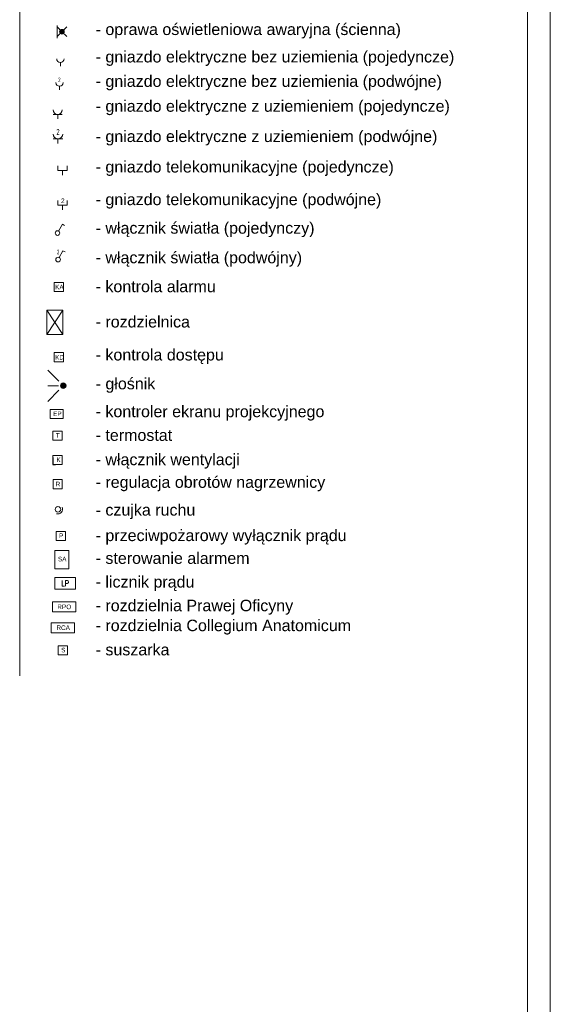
# Model space of a CAD drawing. Header units: millimetres. Extents: x 7052 to 69970, y -1719 to 15326.
# Tile 32 of 160: x 24156 to 25313, y 10806 to 12956. Entities that reach past the tile are written whole.
import ezdxf

# ---------------------------------------------------------------- set-up
doc = ezdxf.new("R2010")
doc.units = ezdxf.units.MM
for name, color, linetype, lineweight in [('m_elektryka', 10, 'Continuous', 5), ('m_tabela', 7, 'Continuous', 20), ('m_tekst', 7, 'Continuous', 13), ('m_telekomunikacja', 1, 'Continuous', 5), ('m_went+klima', 1, 'Continuous', 5), ('m_ściany', 7, 'Continuous', 30)]:
    doc.layers.add(name, color=color, linetype=linetype, lineweight=lineweight)
doc.styles.add('DIM', font='dim', dxfattribs={"width": 0.75})
doc.styles.add('PIOTR', font='arial.ttf', dxfattribs={"height": 10})
doc.styles.get("Standard").update_dxf_attribs({"font": 'arial.ttf'})
doc.styles.add('styl1', font='simplex.shx', dxfattribs={"width": 0.75})

# ---------------------------------------------------------------- blocks, each defined once
blk = doc.blocks.new('gniazdo z u')
at = {"layer": 'm_elektryka', "color": 0}
for p, q in [((-20, -10), (0, -10)), ((-10, -20), (-10, -10))]:
    blk.add_line(p, q, dxfattribs=at)
blk.add_arc((-10, 0), 10, 180, 0, dxfattribs=at)
blk = doc.blocks.new('właczn ik pojedynczy')
at = {"layer": 'm_elektryka', "color": 0}
for p in [(-12.4, 12.7), (0, 0)]:
    blk.add_line(p, (-14.8, 8.3), dxfattribs=at)
blk.add_circle((4.4, -2.4), 5, dxfattribs=at)
blk = doc.blocks.new('g telekomunikacyjne')
at = {"layer": 'm_elektryka', "color": 0, "ltscale": 0.4}
for p, q in [((-10, 10), (-10, 0)), ((10, 0), (-10, 0)), ((10, 10), (10, 0))]:
    blk.add_line(p, q, dxfattribs=at)
at = {"layer": 'm_elektryka', "color": 0}
blk.add_line((0, -10), (0, 0), dxfattribs=at)

msp = doc.modelspace()

# ---------------------------------------------------------------- hatches: boundary and pattern name
at = {"layer": 'm_elektryka'}
h = msp.add_hatch(color=256, dxfattribs=at)
h.dxf.hatch_style = 1
h.paths.add_polyline_path([(24248.1, 12929.5), (24244.6, 12925.9, 0.414214), (24251.6, 12925.9)])
h.paths.add_polyline_path([(24251.6, 12933), (24248.1, 12929.5), (24251.6, 12925.9, 0.198912), (24253.1, 12929.5, 0.198912)])
h.paths.add_polyline_path([(24251.6, 12933, 0.414214), (24244.6, 12933), (24248.1, 12929.5)])
h.paths.add_polyline_path([(24248.1, 12929.5), (24244.6, 12933, 0.198912), (24243.1, 12929.5, 0.198912), (24244.6, 12925.9)])
h = msp.add_hatch(color=256, dxfattribs=at)
h.dxf.hatch_style = 1
h.paths.add_polyline_path([(24257, 12156.8, 1), (24245, 12156.8, 1)])

# ---------------------------------------------------------------- linework, layer by layer
for p, q in [((24237.5, 12943.1), (24237.5, 12915.9)), ((24248.1, 12929.5), (24237.5, 12940.1)), ((24248.1, 12929.5), (24237.5, 12918.9)), ((24248.1, 12929.5), (24258.7, 12940.1)), ((24248.1, 12929.5), (24258.7, 12918.9)), ((24244.7, 12854.3), (24244.7, 12862.3)), ((24243, 12802.5), (24243, 12810.5)), ((24251.2, 12382.2), (24231.2, 12382.2)), ((24231.2, 12382.2), (24231.2, 12362.2)), ((24251.2, 12362.2), (24251.2, 12382.2)), ((24231.2, 12362.2), (24251.2, 12362.2)), ((24251.2, 12229), (24231.2, 12229)), ((24231.2, 12229), (24231.2, 12209)), ((24251.2, 12209), (24251.2, 12229)), ((24241.5, 12166.5), (24217.4, 12191)), ((24231.2, 12209), (24251.2, 12209)), ((24240.3, 12156.8), (24217.4, 12156.8)), ((24241.5, 12147.1), (24217.4, 12122.6)), ((24250.5, 12105), (24222.5, 12105)), ((24222.5, 12105), (24222.5, 12085)), ((24250.5, 12085), (24250.5, 12105)), ((24222.5, 12085), (24250.5, 12085)), ((24248.4, 12057.9), (24228.4, 12057.9)), ((24228.4, 12057.9), (24228.4, 12037.9)), ((24228.4, 12037.9), (24248.4, 12037.9)), ((24248.4, 12037.9), (24248.4, 12057.9)), ((24255.6, 11838.7), (24235.6, 11838.7)), ((24235.6, 11838.7), (24235.6, 11818.7)), ((24255.6, 11818.7), (24255.6, 11838.7)), ((24235.6, 11818.7), (24255.6, 11818.7)), ((24262.8, 11797.3), (24232.8, 11797.3)), ((24232.8, 11797.3), (24232.8, 11757.3)), ((24262.8, 11757.3), (24262.8, 11797.3)), ((24232.8, 11757.3), (24262.8, 11757.3)), ((24232.8, 11737.8), (24232.8, 11712.8)), ((24277.8, 11737.8), (24232.8, 11737.8)), ((24277.8, 11712.8), (24277.8, 11737.8)), ((24232.8, 11712.8), (24277.8, 11712.8)), ((24260.2, 11589.2), (24240.2, 11589.2)), ((24240.2, 11589.2), (24240.2, 11569.2)), ((24260.2, 11569.2), (24260.2, 11589.2)), ((24240.2, 11569.2), (24260.2, 11569.2))]:
    msp.add_line(p, q, dxfattribs=at)
at = {"layer": 'm_elektryka', "ltscale": 3}
for p, q in [((24215.5, 12321.7), (24250, 12321.7)), ((24215.5, 12268.5), (24215.5, 12321.7)), ((24215.5, 12321.7), (24250, 12268.5)), ((24215.5, 12268.5), (24250, 12321.7)), ((24250, 12321.7), (24250, 12268.5)), ((24250, 12268.5), (24215.5, 12268.5))]:
    msp.add_line(p, q, dxfattribs=at)
at = {"layer": 'm_elektryka', "ltscale": 2}
for points in [[(24227.3, 11663), (24278.1, 11663), (24278.1, 11685.3), (24227.3, 11685.3)], [(24224.4, 11617.2), (24275.2, 11617.2), (24275.2, 11639.5), (24224.4, 11639.5)]]:
    msp.add_lwpolyline(points, close=True, dxfattribs=at)
at = {"layer": 'm_elektryka'}
for centre, radius in [((24248.1, 12929.5), 5), ((24251, 12156.8), 6)]:
    msp.add_circle(centre, radius, dxfattribs=at)
for centre in [(24244.7, 12870.3), (24243, 12818.5)]:
    msp.add_arc(centre, 8, 180, 0, dxfattribs=at)
at = {"layer": 'm_tabela'}
for p, q in [((25313.1, 9386.3), (25313.1, 15326.3)), ((25263.1, 9436.3), (25263.1, 15276.3))]:
    msp.add_line(p, q, dxfattribs=at)
at = {"layer": 'm_tabela', "color": 8, "linetype": 'Continuous'}
msp.add_line((24156, 13551.8), (24156, 11523.8), dxfattribs=at)
at = {"layer": 'm_telekomunikacja'}
msp.add_circle((24239.4, 11886.9), 6, dxfattribs=at)
msp.add_arc((24239.4, 11886.9), 10, 251.0703, 27.6708, dxfattribs=at)
at = {"layer": 'm_went+klima'}
for p, q in [((24248.5, 12004.8), (24228.5, 12004.8)), ((24228.5, 12004.8), (24228.5, 11984.8)), ((24248.5, 11984.8), (24248.5, 12004.8)), ((24228.5, 11984.8), (24248.5, 11984.8)), ((24228.8, 11931.7), (24228.8, 11951.7)), ((24228.8, 11931.7), (24228.8, 11951.7)), ((24248.8, 11951.7), (24228.8, 11951.7)), ((24228.8, 11951.7), (24228.8, 11931.7)), ((24248.8, 11931.7), (24248.8, 11951.7)), ((24228.8, 11931.7), (24248.8, 11931.7))]:
    msp.add_line(p, q, dxfattribs=at)
at = {"layer": 'm_ściany'}
for p, q in [((24228.5, 11999.8), (24228.5, 11984.8)), ((24228.5, 11984.8), (24234.2, 11984.8))]:
    msp.add_line(p, q, dxfattribs=at)

# ---------------------------------------------------------------- block references
at = {"layer": 'm_elektryka'}
for name, p in [('gniazdo z u', (24248.9, 12759.2)), ('g telekomunikacyjne', (24249.4, 12626.6)), ('g telekomunikacyjne', (24249.5, 12551.1))]:
    msp.add_blockref(name, p, dxfattribs=at)
at = {"layer": 'm_elektryka', "xscale": 1.04, "yscale": 1.04, "zscale": 1.04}
msp.add_blockref('gniazdo z u', (24249.8, 12706.2), dxfattribs=at)
at = {"layer": 'm_elektryka', "rotation": 270}
for p in [(24240.8, 12494.5), (24242.1, 12436.5)]:
    msp.add_blockref('właczn ik pojedynczy', p, dxfattribs=at)

# ---------------------------------------------------------------- texts
at = {"layer": 'm_elektryka', "attachment_point": 1, "style": 'DIM'}
for width, gutter_width, insert, char_height in [(54.427, 75, (24239.7, 12829.6), 10), (70.754, 97.5, (24235.9, 12717.2), 13), (54.427, 75, (24237.1, 12453.8), 10)]:
    msp.add_mtext_dynamic_manual_height_columns('2', width=width, gutter_width=gutter_width, heights=[0], dxfattribs=dict(at, insert=insert, char_height=char_height))
at = {"layer": 'm_elektryka', "insert": (24246.2, 12565.6), "char_height": 10, "attachment_point": 1}
msp.add_mtext_dynamic_manual_height_columns('2', width=54.427, gutter_width=75, heights=[0], dxfattribs=at)
at = {"layer": 'm_tekst', "linetype": 'Continuous', "style": 'PIOTR'}
for s, p in [('- przeciwpożarowy wyłącznik prądu', (24321.6, 11817.6)), ('- sterowanie alarmem', (24321.6, 11767.9)), ('- licznik prądu', (24321.6, 11716.2)), ('- rozdzielnia Prawej Oficyny', (24321.6, 11664.5)), ('- rozdzielnia Collegium Anatomicum', (24321.6, 11621)), ('- suszarka', (24321.6, 11568.1))]:
    msp.add_text(s, height=25, dxfattribs=at).set_placement(p)
at = {"layer": 'm_tekst', "ltscale": 3, "char_height": 25, "attachment_point": 1, "style": 'PIOTR'}
for s, insert in [('- oprawa oświetleniowa awaryjna (ścienna)', (24321.6, 12947.4)), ('- gniazdo elektryczne bez uziemienia (pojedyncze)', (24321.6, 12887.5)), ('- gniazdo elektryczne bez uziemienia (podwójne)', (24321.6, 12834.2)), ('- gniazdo elektryczne z uziemieniem (pojedyncze)', (24321.6, 12779.9)), ('- gniazdo elektryczne z uziemieniem (podwójne)', (24321.6, 12713.8)), ('- gniazdo telekomunikacyjne (pojedyncze)', (24321.6, 12647.3)), ('- gniazdo telekomunikacyjne (podwójne)', (24321.6, 12576)), ('- włącznik światła (pojedynczy)', (24321.6, 12513.7)), ('- włącznik światła (podwójny)', (24321.6, 12449.2)), ('- kontrola alarmu', (24321.6, 12386)), ('- rozdzielnica', (24321.6, 12308.9)), ('- kontrola dostępu', (24321.6, 12236.9)), ('- głośnik', (24321.6, 12173.9)), ('- kontroler ekranu projekcyjnego', (24321.6, 12113.1)), ('- termostat', (24321.6, 12061.4)), ('- włącznik wentylacji', (24321.6, 12008.3)), ('- regulacja obrotów nagrzewnicy', (24321.6, 11958.9)), ('- czujka ruchu', (24321.6, 11898.2))]:
    msp.add_mtext_dynamic_manual_height_columns(s, width=907.34, gutter_width=350, heights=[0], dxfattribs=dict(at, insert=insert))
at = {"layer": 'm_tekst', "char_height": 10, "attachment_point": 1}
for s, insert in [('KA', (24233.2, 12377.1)), ('KD', (24233.2, 12223.9)), ('EP', (24228.8, 12100.5)), ('T', (24234.6, 12053.3)), ('K', (24236, 12000.2)), ('R', (24234.3, 11947.1)), ('P', (24241.8, 11834.2)), ('SA', (24239.4, 11783.4)), ('RPO', (24238.1, 11679)), ('RCA', (24236.1, 11633.5)), ('S', (24246.4, 11584.7))]:
    msp.add_mtext_dynamic_manual_height_columns(s, width=54.427, gutter_width=75, heights=[0], dxfattribs=dict(at, insert=insert))
at = {"layer": 'm_tekst', "insert": (24255.3, 11725.3), "char_height": 12, "attachment_point": 5, "style": 'styl1'}
msp.add_mtext_dynamic_manual_height_columns('LP', width=45, gutter_width=350, heights=[0], dxfattribs=at)

doc.saveas('drawing.dxf')
